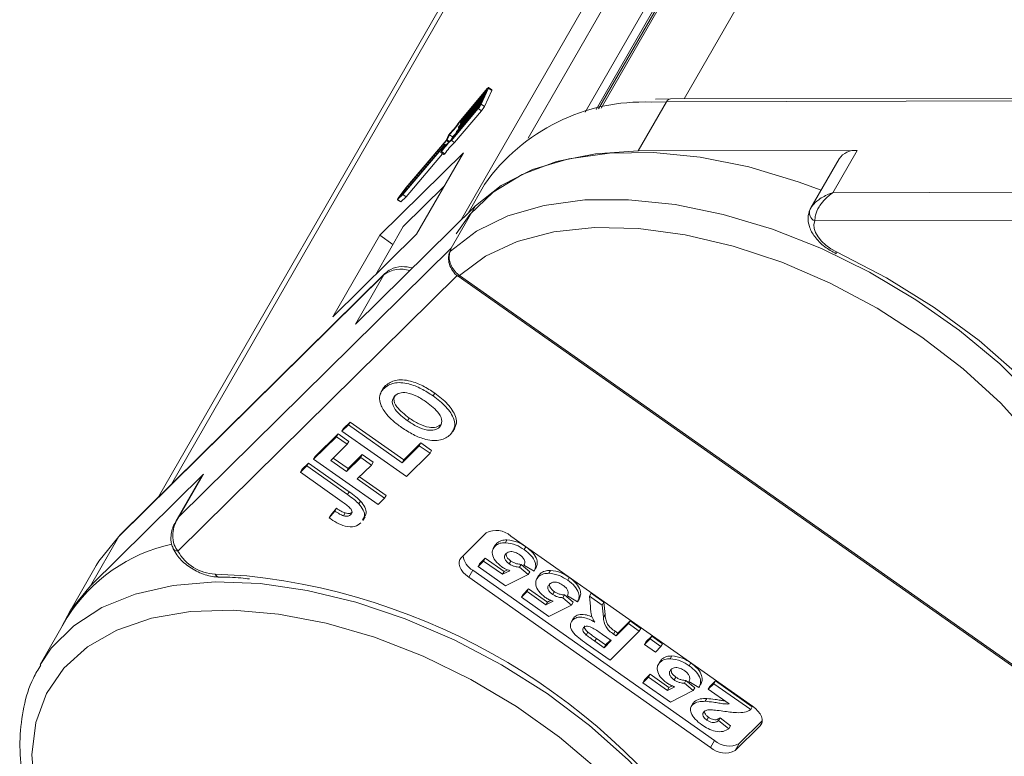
# Model space of a CAD drawing. Header units: millimetres. Extents: x 2623 to 3546, y -313 to 339.
# Tile 24 of 49: x 3121 to 3160, y 235 to 264. Entities that reach past the tile are written whole.
import ezdxf

# ---------------------------------------------------------------- set-up
doc = ezdxf.new("R2010")
doc.units = ezdxf.units.MM

msp = doc.modelspace()

# ---------------------------------------------------------------- linework, layer by layer
at = {"color": 7, "linetype": 'Continuous', "lineweight": 15}
for p, q in [((3147.536, 261.137), (3163.552, 289.014)), ((3160.139, 288.519), (3144.187, 260.754)), ((3159.986, 288.405), (3144.088, 260.732)), ((3157.785, 284.733), (3143.982, 260.708)), ((3138.557, 256.261), (3154.525, 284.054)), ((3155.324, 284.04), (3141.258, 259.557)), ((3143.551, 260.596), (3156.647, 283.391)), ((3126.901, 245.625), (3141.836, 271.62)), ((3140.957, 270.481), (3126.382, 245.112)), ((3139.584, 261.493), (3138.518, 260.231)), ((3139.609, 261.547), (3138.525, 260.264)), ((3139.363, 260.924), (3139.654, 261.564)), ((3139.551, 261.392), (3139.6, 261.499)), ((3139.584, 261.493), (3139.594, 261.487)), ((3139.654, 261.564), (3139.784, 261.472)), ((3139.79, 261.501), (3139.66, 261.592)), ((3139.442, 261.152), (3138.451, 259.98)), ((3138.476, 260.033), (3139.466, 261.206)), ((3139.527, 261.339), (3138.536, 260.166)), ((3138.561, 260.22), (3139.551, 261.392)), ((3139.381, 261.019), (3139.442, 261.152)), ((3139.466, 261.206), (3139.527, 261.339)), ((3139.493, 260.832), (3139.784, 261.472)), ((3146.977, 261.135), (3146.375, 261.116)), ((3167.671, 261.181), (3146.977, 261.135)), ((3138.161, 259.464), (3139.245, 260.746)), ((3138.202, 259.537), (3139.269, 260.8)), ((3139.357, 260.966), (3138.366, 259.793)), ((3138.391, 259.846), (3139.381, 261.019)), ((3139.245, 260.746), (3139.374, 260.655)), ((3139.308, 260.859), (3139.357, 260.966)), ((3139.363, 260.924), (3139.493, 260.832)), ((3145.675, 259.036), (3146.814, 261.018)), ((3146.206, 261.004), (3146.814, 261.018)), ((3146.814, 261.018), (3167.508, 261.064)), ((3138.291, 259.372), (3139.374, 260.655)), ((3138.443, 259.972), (3138.477, 259.948)), ((3138.444, 259.977), (3138.456, 260.004)), ((3138.451, 259.98), (3138.484, 259.957)), ((3138.518, 260.231), (3138.551, 260.207)), ((3138.528, 260.159), (3138.562, 260.135)), ((3138.529, 260.164), (3138.541, 260.19)), ((3138.536, 260.166), (3138.569, 260.144)), ((3138.046, 259.669), (3137.952, 259.462)), ((3138.082, 259.693), (3137.988, 259.487)), ((3138.082, 259.693), (3138.212, 259.602)), ((3138.212, 259.602), (3138.17, 259.511)), ((3138.358, 259.785), (3138.392, 259.762)), ((3138.359, 259.79), (3138.371, 259.817)), ((3138.366, 259.793), (3138.399, 259.77)), ((3136.214, 257.282), (3137.817, 259.179)), ((3136.25, 257.349), (3137.896, 259.298)), ((3137.969, 259.458), (3136.322, 257.509)), ((3137.952, 259.462), (3136.336, 257.549)), ((3137.825, 259.182), (3137.737, 258.989)), ((3137.903, 259.3), (3137.81, 259.094)), ((3137.817, 259.179), (3137.822, 259.176)), ((3137.903, 259.3), (3137.947, 259.269)), ((3137.95, 259.273), (3137.904, 259.305)), ((3137.969, 259.458), (3138.056, 259.396)), ((3137.988, 259.487), (3138.08, 259.422)), ((3138.161, 259.464), (3138.291, 259.372)), ((3138.647, 258.966), (3135.279, 255.641)), ((3136.344, 257.191), (3137.81, 258.927)), ((3136.76, 255.681), (3138.647, 258.966)), ((3137.735, 258.98), (3137.864, 258.889)), ((3137.765, 259.012), (3137.895, 258.92)), ((3145.675, 259.036), (3154.493, 259.055)), ((3153.761, 258.722), (3152.626, 256.746)), ((3153.517, 257.356), (3154.493, 259.055)), ((3136.336, 257.549), (3136.024, 257.13)), ((3137.87, 257.614), (3136.228, 255.993)), ((3139.497, 257.688), (3138.835, 256.535)), ((3136.001, 257.081), (3136.214, 257.282)), ((3136.322, 257.509), (3136.093, 257.2)), ((3136.093, 257.2), (3136.25, 257.349)), ((3136.131, 256.989), (3136.344, 257.191)), ((3136.214, 257.282), (3136.344, 257.191)), ((3136.322, 257.509), (3136.362, 257.481)), ((3174.745, 257.403), (3153.517, 257.356)), ((3139.131, 256.828), (3134.309, 252.067)), ((3135.994, 257.076), (3136.124, 256.985)), ((3136.001, 257.081), (3136.131, 256.989)), ((3138.155, 255.129), (3139.131, 256.828)), ((3136.228, 255.993), (3135.118, 254.06)), ((3152.789, 256.223), (3174.674, 256.271)), ((3133.392, 252.356), (3136.76, 255.681)), ((3135.279, 255.641), (3133.392, 252.356)), ((3135.811, 255.267), (3135.279, 255.641)), ((3138.155, 255.129), (3127.209, 244.322)), ((3124.777, 243.514), (3135.448, 254.049)), ((3135.491, 254.106), (3124.821, 243.571)), ((3127.156, 242.927), (3138.399, 254.028)), ((3135.448, 254.049), (3134.309, 252.067)), ((3138.437, 253.992), (3163.08, 236.636)), ((3138.485, 254.023), (3138.481, 254.025)), ((3163.127, 236.667), (3138.485, 254.023)), ((3135.409, 249.457), (3135.328, 249.316)), ((3135.452, 249.479), (3135.517, 249.593)), ((3137.427, 249.173), (3137.492, 249.286)), ((3133.825, 247.866), (3134.084, 248.122)), ((3134.019, 248.008), (3134.084, 248.122)), ((3134.084, 248.122), (3136.246, 246.599)), ((3136.403, 248.17), (3136.468, 248.283)), ((3137.684, 247.913), (3137.749, 248.026)), ((3132.685, 246.74), (3133.601, 247.644)), ((3133.535, 247.531), (3133.601, 247.644)), ((3133.601, 247.644), (3134.033, 247.34)), ((3133.76, 247.753), (3134.019, 248.008)), ((3133.76, 247.753), (3133.825, 247.866)), ((3136.354, 245.925), (3133.76, 247.753)), ((3134.019, 248.008), (3136.181, 246.486)), ((3138.218, 247.735), (3138.3, 247.876)), ((3132.62, 246.627), (3133.535, 247.531)), ((3133.968, 247.226), (3133.312, 246.578)), ((3133.535, 247.531), (3133.968, 247.226)), ((3133.968, 247.226), (3134.033, 247.34)), ((3136.246, 246.599), (3136.937, 247.281)), ((3136.872, 247.168), (3136.937, 247.281)), ((3136.937, 247.281), (3137.369, 246.977)), ((3136.181, 246.486), (3136.872, 247.168)), ((3137.304, 246.863), (3136.354, 245.925)), ((3136.872, 247.168), (3137.304, 246.863)), ((3137.304, 246.863), (3137.369, 246.977)), ((3132.15, 246.212), (3132.409, 246.468)), ((3132.344, 246.354), (3132.409, 246.468)), ((3132.409, 246.468), (3134.044, 245.316)), ((3132.62, 246.627), (3132.685, 246.74)), ((3135.214, 244.8), (3132.62, 246.627)), ((3133.312, 246.578), (3133.943, 246.133)), ((3133.406, 246.671), (3134.009, 246.247)), ((3133.943, 246.133), (3134.513, 246.696)), ((3134.009, 246.247), (3134.579, 246.809)), ((3134.513, 246.696), (3134.579, 246.809)), ((3134.513, 246.696), (3134.946, 246.391)), ((3134.579, 246.809), (3135.011, 246.505)), ((3134.946, 246.391), (3135.011, 246.505)), ((3136.181, 246.486), (3136.246, 246.599)), ((3132.085, 246.099), (3132.344, 246.354)), ((3132.085, 246.099), (3132.15, 246.212)), ((3133.764, 244.916), (3132.085, 246.099)), ((3132.344, 246.354), (3133.979, 245.202)), ((3133.943, 246.133), (3134.009, 246.247)), ((3134.946, 246.391), (3134.376, 245.829)), ((3123.639, 241.532), (3128.185, 246.021)), ((3128.095, 245.905), (3127.077, 244.132)), ((3127.209, 244.322), (3128.185, 246.021)), ((3128.185, 246.021), (3128.095, 245.905)), ((3134.376, 245.829), (3135.474, 245.056)), ((3134.47, 245.922), (3135.539, 245.169)), ((3133.979, 245.202), (3134.044, 245.316)), ((3134.443, 244.826), (3134.508, 244.939)), ((3135.474, 245.056), (3135.214, 244.8)), ((3135.474, 245.056), (3135.539, 245.169)), ((3133.243, 244.26), (3133.469, 244.539)), ((3133.308, 244.373), (3133.534, 244.653)), ((3133.469, 244.539), (3133.534, 244.653)), ((3133.827, 244.347), (3133.892, 244.46)), ((3134.108, 244.383), (3134.173, 244.496)), ((3133.243, 244.26), (3133.308, 244.373)), ((3134.606, 244.161), (3134.687, 244.303)), ((3123.639, 241.532), (3124.777, 243.514)), ((3138.553, 242.659), (3139.563, 243.657)), ((3140.335, 243.263), (3140.4, 243.377)), ((3140.549, 243.532), (3150.278, 236.68)), ((3139.926, 243.168), (3139.845, 243.026)), ((3139.922, 243.128), (3139.987, 243.241)), ((3139.926, 243.149), (3139.987, 243.241)), ((3141.096, 242.984), (3141.161, 243.097)), ((3139.234, 242.301), (3139.461, 242.525)), ((3139.299, 242.414), (3139.526, 242.638)), ((3139.461, 242.525), (3139.526, 242.638)), ((3139.461, 242.525), (3140.217, 241.993)), ((3139.526, 242.638), (3140.282, 242.106)), ((3140.492, 242.412), (3140.557, 242.525)), ((3123.876, 242.349), (3122.737, 240.367)), ((3139.027, 242.153), (3138.865, 241.87)), ((3148.756, 235.301), (3139.027, 242.153)), ((3139.234, 242.301), (3139.299, 242.414)), ((3140.34, 241.522), (3139.234, 242.301)), ((3140.217, 241.993), (3140.516, 242.138)), ((3140.217, 241.993), (3140.282, 242.106)), ((3140.282, 242.106), (3140.422, 242.174)), ((3140.901, 242.277), (3140.966, 242.391)), ((3140.901, 242.277), (3141.254, 241.982)), ((3140.966, 242.391), (3141.319, 242.095)), ((3141.487, 242.113), (3141.083, 242.354)), ((3141.254, 241.982), (3141.319, 242.095)), ((3141.487, 242.113), (3141.552, 242.226)), ((3142.081, 242.033), (3142.146, 242.147)), ((3129.932, 241.931), (3128.656, 241.995)), ((3148.594, 235.018), (3138.865, 241.87)), ((3141.254, 241.982), (3140.34, 241.522)), ((3141.673, 241.938), (3141.591, 241.796)), ((3141.668, 241.898), (3141.733, 242.011)), ((3141.672, 241.919), (3141.733, 242.011)), ((3142.842, 241.754), (3142.907, 241.867)), ((3140.98, 241.071), (3141.207, 241.295)), ((3141.045, 241.184), (3141.272, 241.408)), ((3141.207, 241.295), (3141.272, 241.408)), ((3141.207, 241.295), (3141.963, 240.763)), ((3141.272, 241.408), (3142.028, 240.876)), ((3142.239, 241.182), (3142.304, 241.295)), ((3140.98, 241.071), (3141.045, 241.184)), ((3142.086, 240.292), (3140.98, 241.071)), ((3141.963, 240.763), (3142.262, 240.908)), ((3142.028, 240.876), (3142.168, 240.944)), ((3142.647, 241.048), (3142.712, 241.161)), ((3142.647, 241.048), (3143, 240.752)), ((3142.712, 241.161), (3143.065, 240.865)), ((3143.233, 240.883), (3142.829, 241.124)), ((3143.233, 240.883), (3143.298, 240.996)), ((3143.716, 241.113), (3143.781, 241.227)), ((3143.757, 240.689), (3143.716, 241.113)), ((3143.716, 241.113), (3144.226, 240.754)), ((3143.781, 241.227), (3144.291, 240.867)), ((3141.963, 240.763), (3142.028, 240.876)), ((3143, 240.752), (3142.086, 240.292)), ((3143, 240.752), (3143.065, 240.865)), ((3144.226, 240.754), (3144.291, 240.867)), ((3144.226, 240.754), (3144.281, 240.262)), ((3144.291, 240.867), (3144.346, 240.376)), ((3122.707, 240.254), (3121.617, 238.357)), ((3143.06, 240.211), (3142.978, 240.069)), ((3143.038, 240.149), (3143.103, 240.262)), ((3143.07, 240.187), (3143.103, 240.262)), ((3144.281, 240.262), (3144.346, 240.376)), ((3144.854, 239.627), (3145.352, 240.12)), ((3145.287, 240.006), (3145.352, 240.12)), ((3145.352, 240.12), (3145.789, 239.812)), ((3145.724, 239.699), (3144.545, 238.535)), ((3144.691, 239.583), (3144.756, 239.696)), ((3144.756, 239.696), (3144.854, 239.627)), ((3144.788, 239.514), (3145.287, 240.006)), ((3145.287, 240.006), (3145.724, 239.699)), ((3145.724, 239.699), (3145.789, 239.812)), ((3143.591, 239.546), (3143.656, 239.659)), ((3143.934, 239.298), (3143.999, 239.411)), ((3143.999, 239.411), (3144.37, 239.15)), ((3144.592, 239.32), (3144.241, 239.568)), ((3144.305, 239.037), (3144.592, 239.32)), ((3144.37, 239.15), (3144.563, 239.34)), ((3144.691, 239.583), (3144.788, 239.514)), ((3144.788, 239.514), (3144.854, 239.627)), ((3145.934, 239.168), (3146.16, 239.391)), ((3145.999, 239.281), (3146.225, 239.505)), ((3146.16, 239.391), (3146.225, 239.505)), ((3146.16, 239.391), (3146.597, 239.084)), ((3146.225, 239.505), (3146.662, 239.197)), ((3144.545, 238.535), (3143.592, 239.206)), ((3143.934, 239.298), (3144.305, 239.037)), ((3144.305, 239.037), (3144.37, 239.15)), ((3145.934, 239.168), (3145.999, 239.281)), ((3146.37, 238.86), (3145.934, 239.168)), ((3146.597, 239.084), (3146.37, 238.86)), ((3146.597, 239.084), (3146.662, 239.197)), ((3146.557, 238.454), (3146.623, 238.568)), ((3146.562, 238.475), (3146.623, 238.568)), ((3146.971, 238.59), (3147.036, 238.703)), ((3146.562, 238.494), (3146.481, 238.353)), ((3147.732, 238.31), (3147.797, 238.424)), ((3145.87, 237.628), (3146.096, 237.851)), ((3145.87, 237.628), (3145.935, 237.741)), ((3145.935, 237.741), (3146.162, 237.965)), ((3146.096, 237.851), (3146.162, 237.965)), ((3146.096, 237.851), (3146.852, 237.319)), ((3146.162, 237.965), (3146.917, 237.432)), ((3147.128, 237.738), (3147.193, 237.852)), ((3147.537, 237.604), (3147.602, 237.717)), ((3147.602, 237.717), (3147.955, 237.421)), ((3146.976, 236.849), (3145.87, 237.628)), ((3146.852, 237.319), (3147.152, 237.464)), ((3146.852, 237.319), (3146.917, 237.432)), ((3146.917, 237.432), (3147.058, 237.5)), ((3147.537, 237.604), (3147.89, 237.308)), ((3148.122, 237.439), (3147.718, 237.681)), ((3147.89, 237.308), (3147.955, 237.421)), ((3148.122, 237.439), (3148.187, 237.553)), ((3148.495, 237.364), (3148.721, 237.588)), ((3148.495, 237.364), (3148.56, 237.477)), ((3149.338, 236.77), (3148.495, 237.364)), ((3148.56, 237.477), (3148.787, 237.701)), ((3148.721, 237.588), (3148.787, 237.701)), ((3148.721, 237.588), (3150.206, 236.542)), ((3148.787, 237.701), (3150.271, 236.656)), ((3147.89, 237.308), (3146.976, 236.849)), ((3148.379, 236.877), (3148.444, 236.991)), ((3147.891, 236.811), (3147.81, 236.669)), ((3147.863, 236.74), (3147.928, 236.854)), ((3150.206, 236.542), (3150.271, 236.656)), ((3148.445, 236.121), (3148.51, 236.234)), ((3148.91, 236.1), (3148.975, 236.213)), ((3148.975, 236.213), (3149.389, 235.884)), ((3148.91, 236.1), (3149.324, 235.771)), ((3149.324, 235.771), (3149.389, 235.884)), ((3150.589, 235.891), (3149.579, 234.893)), ((3150.672, 236.095), (3149.742, 235.177)), ((3150.662, 236.018), (3150.589, 235.891)), ((3148.756, 235.301), (3148.594, 235.018)), ((3149.742, 235.177), (3149.579, 234.893))]:
    msp.add_line(p, q, dxfattribs=at)
at = {"color": 7, "linetype": 'Continuous', "lineweight": 15, "flags": 128}
for points in [[(3139.6, 261.499), (3139.601, 261.504), (3139.602, 261.507), (3139.602, 261.508), (3139.6, 261.508), (3139.597, 261.507), (3139.594, 261.504), (3139.589, 261.499), (3139.584, 261.493)], [(3139.654, 261.564), (3139.66, 261.577), (3139.662, 261.587), (3139.661, 261.592), (3139.656, 261.592), (3139.648, 261.587), (3139.637, 261.578), (3139.624, 261.564), (3139.609, 261.547)], [(3139.784, 261.472), (3139.789, 261.486), (3139.792, 261.496), (3139.79, 261.5), (3139.79, 261.501)], [(3138.451, 259.98), (3138.449, 259.977), (3138.447, 259.975), (3138.445, 259.973), (3138.443, 259.972), (3138.443, 259.972), (3138.442, 259.973), (3138.443, 259.975), (3138.444, 259.977)], [(3138.536, 260.166), (3138.534, 260.164), (3138.531, 260.161), (3138.53, 260.16), (3138.528, 260.159), (3138.528, 260.159), (3138.527, 260.16), (3138.528, 260.161), (3138.529, 260.164)], [(3138.366, 259.793), (3138.364, 259.79), (3138.362, 259.788), (3138.36, 259.786), (3138.359, 259.785), (3138.358, 259.785), (3138.358, 259.786), (3138.358, 259.788), (3138.359, 259.79)], [(3137.817, 259.179), (3137.819, 259.182), (3137.822, 259.185), (3137.824, 259.186), (3137.825, 259.187), (3137.826, 259.187), (3137.826, 259.186), (3137.825, 259.185), (3137.825, 259.182)], [(3137.896, 259.298), (3137.898, 259.3), (3137.901, 259.303), (3137.902, 259.304), (3137.904, 259.305), (3137.905, 259.305), (3137.905, 259.304), (3137.904, 259.303), (3137.903, 259.3)], [(3137.737, 258.989), (3137.735, 258.984), (3137.734, 258.98), (3137.736, 258.98), (3137.739, 258.982), (3137.744, 258.986), (3137.75, 258.993), (3137.757, 259.002), (3137.765, 259.012)], [(3138.358, 255.706), (3138.901, 256.483), (3139.842, 257.375), (3141.013, 258.088), (3142.394, 258.609), (3143.957, 258.926), (3145.675, 259.036)], [(3153.037, 257.462), (3152.116, 257.8), (3150.126, 258.394), (3148.172, 258.788), (3146.292, 258.976), (3144.52, 258.953), (3142.889, 258.721), (3141.43, 258.284), (3140.169, 257.649), (3139.131, 256.828)], [(3136.024, 257.13), (3136.015, 257.118), (3136.007, 257.105), (3136.001, 257.094), (3135.996, 257.085), (3135.994, 257.079), (3135.994, 257.076), (3135.996, 257.077), (3136.001, 257.081)], [(3136.124, 256.985), (3136.126, 256.985), (3136.131, 256.989)], [(3165.172, 238.397), (3165.35, 238.878), (3165.603, 240.15), (3165.589, 241.524), (3165.307, 242.978), (3164.763, 244.482), (3163.966, 246.011), (3162.932, 247.536), (3161.679, 249.029), (3160.23, 250.463), (3158.613, 251.811), (3156.855, 253.049), (3154.991, 254.153), (3153.053, 255.104), (3151.079, 255.885), (3149.103, 256.48), (3147.161, 256.879), (3145.291, 257.074), (3143.526, 257.063), (3141.898, 256.845), (3140.437, 256.424), (3139.171, 255.808), (3138.121, 255.008)], [(3138.485, 254.023), (3139.538, 254.801), (3140.813, 255.389), (3142.284, 255.776), (3143.922, 255.952), (3145.695, 255.915), (3147.567, 255.666), (3149.502, 255.209), (3151.459, 254.554), (3153.402, 253.714), (3155.29, 252.704), (3157.087, 251.546), (3158.757, 250.263), (3160.266, 248.879), (3161.585, 247.423), (3162.687, 245.923), (3163.551, 244.409), (3164.159, 242.912), (3164.499, 241.46), (3164.564, 240.084), (3164.354, 238.81), (3163.872, 237.663), (3163.127, 236.667)], [(3153.653, 254.98), (3153.435, 255.099), (3153.235, 255.242), (3153.061, 255.402), (3152.921, 255.574), (3152.82, 255.749), (3152.763, 255.92), (3152.753, 256.081), (3152.789, 256.223)], [(3153.645, 254.901), (3153.644, 254.902), (3153.64, 254.915), (3153.643, 254.942), (3153.653, 254.98)], [(3165.972, 242.388), (3165.552, 243.653), (3164.788, 245.253), (3163.77, 246.857), (3162.517, 248.435), (3161.052, 249.96), (3159.401, 251.402), (3157.595, 252.735), (3155.667, 253.935), (3153.653, 254.98)], [(3135.491, 254.106), (3135.486, 254.1), (3135.448, 254.049)], [(3138.434, 253.994), (3138.435, 253.993), (3138.445, 253.995), (3138.461, 254.006), (3138.481, 254.025)], [(3138.437, 253.992), (3138.438, 253.991), (3138.448, 253.993), (3138.464, 254.004), (3138.485, 254.023)], [(3123.876, 242.349), (3123.981, 242.524), (3124.777, 243.514)], [(3124.821, 243.571), (3124.815, 243.565), (3124.777, 243.514)], [(3138.865, 241.87), (3138.744, 241.965), (3138.642, 242.07), (3138.561, 242.18), (3138.505, 242.29), (3138.475, 242.397), (3138.473, 242.497), (3138.5, 242.585), (3138.553, 242.659)], [(3149.922, 227.013), (3149.476, 228.501), (3148.773, 230.025), (3147.827, 231.554), (3146.654, 233.063), (3145.276, 234.522), (3143.719, 235.905), (3142.011, 237.187), (3140.183, 238.345), (3138.269, 239.356), (3136.304, 240.202), (3134.324, 240.869), (3132.365, 241.343), (3130.464, 241.616), (3128.655, 241.683), (3126.972, 241.543), (3125.445, 241.198), (3124.102, 240.654), (3122.968, 239.922), (3122.064, 239.015), (3121.611, 238.345)], [(3122.48, 239.858), (3122.842, 240.542), (3123.639, 241.532)], [(3121.395, 233.332), (3121.28, 234.724), (3121.442, 236.019), (3121.876, 237.19), (3122.574, 238.214), (3123.523, 239.072), (3124.703, 239.746), (3126.091, 240.222), (3127.659, 240.492), (3129.377, 240.549), (3131.21, 240.393), (3133.122, 240.027), (3135.074, 239.458), (3137.028, 238.697), (3138.945, 237.76), (3140.787, 236.665), (3142.517, 235.433), (3144.101, 234.091), (3145.507, 232.663), (3146.708, 231.178), (3147.679, 229.667), (3148.401, 228.159), (3148.86, 226.683)], [(3150.278, 236.68), (3150.398, 236.585), (3150.5, 236.48), (3150.581, 236.371), (3150.638, 236.26), (3150.667, 236.153), (3150.669, 236.053), (3150.643, 235.965), (3150.589, 235.891)]]:
    msp.add_lwpolyline(points, dxfattribs=at)
at = {"color": 7, "linetype": 'Continuous', "lineweight": 15}
for centre, radius, start, end in [((3146.997, 260.935), 0.201, 95.8172, 155.7418), ((3138.533, 261.35), 0.933, 319.6849, 332.7893), ((3139.032, 261.001), 0.311, 319.6849, 332.7893), ((3138.663, 261.259), 0.933, 319.6849, 332.7893), ((3145.898, 253.183), 7.827, 87.7459, 144.8576), ((3134.948, 262.679), 4.328, 316.3929, 325.5592), ((3135.562, 262.249), 3.566, 315.2725, 326.1784), ((3138.594, 259.932), 0.156, 139.6849, 152.7893), ((3138.679, 260.119), 0.156, 139.6849, 152.7893), ((3139.983, 257.564), 2.658, 132.0564, 144.8432), ((3138.303, 259.539), 0.289, 135.9699, 153.181), ((3136.334, 261.463), 2.644, 315.2559, 320.3671), ((3138.509, 259.746), 0.156, 139.6849, 152.7893), ((3139.782, 257.644), 2.436, 131.6944, 145.8657), ((3139.911, 257.553), 2.436, 131.6944, 145.8657), ((3137.85, 259.558), 0.156, 319.6849, 332.7893), ((3137.824, 258.958), 0.0801, 300.4451, 332.1234), ((3154.403, 258.282), 0.778, 83.3631, 145.575), ((3152.924, 256.551), 0.355, 156.3248, 247.6176), ((3138.294, 254.866), 0.223, 140.471, 160.4737), ((3136.132, 253.134), 1.143, 71.7915, 126.7815), ((3139.969, 242.906), 0.853, 47.2056, 118.418), ((3128.328, 236.713), 6.643, 102.2645, 147.7891), ((3127.154, 243.155), 0.228, 209.2989, 270.5787), ((3128.742, 243.806), 1.813, 208.991, 267.288), ((3139.422, 242.844), 0.796, 187.6051, 240.268), ((3128.836, 242.073), 0.196, 203.4724, 263.6161), ((3127.196, 216.188), 25.888, 31.3005, 83.935), ((3149.173, 235.644), 0.853, 227.2056, 298.418), ((3149.336, 235.927), 0.853, 227.2056, 298.418)]:
    msp.add_arc(centre, radius, start, end, dxfattribs=at)
for points, knots in [([(3153.517, 257.356), (3153.515, 257.355), (3153.506, 257.353), (3153.476, 257.343), (3153.44, 257.331), (3153.241, 257.258), (3152.96, 257.109), (3152.699, 256.872), (3152.627, 256.743), (3152.599, 256.694)], [0, 0, 0, 0, 0.005088, 0.020369, 0.070807, 0.089086, 0.500311, 0.809226, 1, 1, 1, 1]), ([(3153.517, 257.356), (3153.515, 257.355), (3153.513, 257.353), (3153.507, 257.35), (3153.498, 257.344), (3153.483, 257.334), (3153.46, 257.319), (3153.434, 257.3), (3153.39, 257.267), (3153.314, 257.207), (3153.163, 257.068), (3153.041, 256.917), (3152.902, 256.696), (3152.8, 256.469), (3152.792, 256.297), (3152.789, 256.223)], [0, 0, 0, 0, 0.004076, 0.005312, 0.013833, 0.023499, 0.039938, 0.067959, 0.085914, 0.147188, 0.256834, 0.484715, 0.526697, 0.795371, 1, 1, 1, 1]), ([(3152.587, 256.671), (3152.555, 256.569), (3152.485, 256.349), (3152.554, 255.969), (3152.772, 255.563), (3153.152, 255.173), (3153.487, 254.989), (3153.645, 254.901)], [0, 0, 0, 0, 0.156263, 0.336112, 0.544642, 0.784435, 1, 1, 1, 1]), ([(3138.084, 254.941), (3138.081, 254.932), (3138.059, 254.874), (3138.037, 254.72), (3138.07, 254.473), (3138.201, 254.213), (3138.34, 254.046), (3138.433, 253.996), (3138.435, 253.995)], [0, 0, 0, 0, 0.03193, 0.2282, 0.462922, 0.72214, 0.99229, 1, 1, 1, 1]), ([(3138.481, 254.025), (3138.473, 254.031), (3138.394, 254.089), (3138.258, 254.226), (3138.126, 254.46), (3138.068, 254.7), (3138.078, 254.892), (3138.109, 254.976), (3138.121, 255.008)], [0, 0, 0, 0, 0.023484, 0.237307, 0.451092, 0.663769, 0.870555, 1, 1, 1, 1]), ([(3138.121, 255.008), (3138.124, 255.017), (3138.14, 255.063), (3138.148, 255.099), (3138.155, 255.129), (3138.155, 255.129)], [0, 0, 0, 0, 0.17537, 0.987913, 1, 1, 1, 1]), ([(3136.602, 254.331), (3136.455, 254.357), (3136.14, 254.412), (3135.755, 254.316), (3135.565, 254.164), (3135.491, 254.106)], [0, 0, 0, 0, 0.349055, 0.747506, 1, 1, 1, 1]), ([(3135.452, 249.479), (3135.571, 249.566), (3135.808, 249.738), (3136.398, 249.699), (3136.961, 249.479), (3137.272, 249.275), (3137.427, 249.173)], [0, 0, 0, 0, 0.279831, 0.558669, 0.779006, 1, 1, 1, 1]), ([(3135.517, 249.593), (3135.636, 249.679), (3135.873, 249.851), (3136.463, 249.813), (3137.026, 249.592), (3137.337, 249.388), (3137.492, 249.286)], [0, 0, 0, 0, 0.279831, 0.558669, 0.779006, 1, 1, 1, 1]), ([(3135.27, 249.127), (3135.288, 249.202), (3135.32, 249.336), (3135.412, 249.435), (3135.452, 249.479)], [0, 0, 0, 0, 0.559564, 1, 1, 1, 1]), ([(3135.403, 249.442), (3135.405, 249.446), (3135.424, 249.506), (3135.472, 249.551), (3135.517, 249.593)], [0, 0, 0, 0, 0.068967, 1, 1, 1, 1]), ([(3137.156, 248.926), (3137.031, 249.009), (3136.782, 249.175), (3136.385, 249.316), (3136.062, 249.309), (3135.946, 249.222), (3135.888, 249.178)], [0, 0, 0, 0, 0.281087, 0.560013, 0.779691, 1, 1, 1, 1]), ([(3137.492, 249.286), (3137.678, 249.144), (3138.048, 248.861), (3138.349, 248.382), (3138.391, 248.039), (3138.3, 247.912), (3138.272, 247.873)], [0, 0, 0, 0, 0.319421, 0.637005, 0.887424, 1, 1, 1, 1]), ([(3135.562, 248.426), (3135.463, 248.563), (3135.288, 248.807), (3135.275, 249.029), (3135.27, 249.127)], [0, 0, 0, 0, 0.559956, 1, 1, 1, 1]), ([(3135.888, 249.178), (3135.838, 249.105), (3135.738, 248.958), (3135.904, 248.552), (3136.214, 248.315), (3136.403, 248.17)], [0, 0, 0, 0, 0.280278, 0.559877, 1, 1, 1, 1]), ([(3135.915, 249.202), (3135.886, 249.155), (3135.811, 249.033), (3135.974, 248.663), (3136.281, 248.428), (3136.468, 248.283)], [0, 0, 0, 0, 0.196484, 0.508635, 1, 1, 1, 1]), ([(3137.684, 247.913), (3137.732, 247.988), (3137.828, 248.136), (3137.653, 248.544), (3137.344, 248.781), (3137.156, 248.926)], [0, 0, 0, 0, 0.2799912, 0.5597684, 1, 1, 1, 1]), ([(3137.427, 249.173), (3137.612, 249.031), (3137.982, 248.748), (3138.29, 248.266), (3138.318, 247.863), (3138.184, 247.694), (3138.117, 247.609)], [0, 0, 0, 0, 0.280551, 0.559488, 0.779434, 1, 1, 1, 1]), ([(3136.161, 247.902), (3136.036, 247.993), (3135.814, 248.156), (3135.639, 248.344), (3135.562, 248.426)], [0, 0, 0, 0, 0.560171, 1, 1, 1, 1]), ([(3136.403, 248.17), (3136.529, 248.087), (3136.78, 247.92), (3137.177, 247.784), (3137.505, 247.785), (3137.624, 247.87), (3137.684, 247.913)], [0, 0, 0, 0, 0.281021, 0.560116, 0.779939, 1, 1, 1, 1]), ([(3136.468, 248.283), (3136.594, 248.2), (3136.845, 248.034), (3137.242, 247.897), (3137.57, 247.898), (3137.689, 247.984), (3137.749, 248.026)], [0, 0, 0, 0, 0.281021, 0.560116, 0.779939, 1, 1, 1, 1]), ([(3138.117, 247.609), (3138, 247.523), (3137.766, 247.351), (3137.184, 247.383), (3136.624, 247.598), (3136.315, 247.801), (3136.161, 247.902)], [0, 0, 0, 0, 0.279942, 0.558704, 0.779045, 1, 1, 1, 1]), ([(3134.044, 245.316), (3134.137, 245.25), (3134.303, 245.132), (3134.446, 244.998), (3134.508, 244.939)], [0, 0, 0, 0, 0.5602943, 1, 1, 1, 1]), ([(3134.108, 244.383), (3134.135, 244.417), (3134.176, 244.467), (3134.156, 244.569), (3134.037, 244.725), (3133.885, 244.831), (3133.764, 244.916)], [0, 0, 0, 0, 0.249396, 0.374426, 0.499454, 1, 1, 1, 1]), ([(3133.979, 245.202), (3134.072, 245.136), (3134.238, 245.018), (3134.381, 244.885), (3134.443, 244.826)], [0, 0, 0, 0, 0.560294, 1, 1, 1, 1]), ([(3134.508, 244.939), (3134.572, 244.858), (3134.701, 244.695), (3134.761, 244.455), (3134.687, 244.351), (3134.653, 244.303)], [0, 0, 0, 0, 0.349464, 0.699067, 1, 1, 1, 1]), ([(3133.469, 244.539), (3133.533, 244.497), (3133.647, 244.421), (3133.772, 244.369), (3133.827, 244.347)], [0, 0, 0, 0, 0.561018, 1, 1, 1, 1]), ([(3133.534, 244.653), (3133.598, 244.61), (3133.712, 244.534), (3133.837, 244.483), (3133.892, 244.46)], [0, 0, 0, 0, 0.561018, 1, 1, 1, 1]), ([(3133.892, 244.46), (3133.925, 244.452), (3133.991, 244.436), (3134.098, 244.441), (3134.145, 244.475), (3134.173, 244.496)], [0, 0, 0, 0, 0.280672, 0.560844, 1, 1, 1, 1]), ([(3134.443, 244.826), (3134.507, 244.745), (3134.636, 244.582), (3134.696, 244.341), (3134.622, 244.238), (3134.588, 244.19)], [0, 0, 0, 0, 0.349464, 0.699067, 1, 1, 1, 1]), ([(3127.095, 244.147), (3127.072, 244.112), (3126.952, 243.934), (3126.872, 243.609), (3126.865, 243.257), (3126.942, 243.101), (3126.968, 243.048)], [0, 0, 0, 0, 0.10585, 0.551015, 0.848228, 1, 1, 1, 1]), ([(3127.209, 244.322), (3127.208, 244.32), (3127.206, 244.318), (3127.202, 244.312), (3127.197, 244.304), (3127.186, 244.29), (3127.171, 244.267), (3127.154, 244.24), (3127.126, 244.193), (3127.079, 244.108), (3126.999, 243.92), (3126.958, 243.729), (3126.945, 243.459), (3126.98, 243.195), (3127.103, 243.008), (3127.156, 242.927)], [0, 0, 0, 0, 0.0040759, 0.005312, 0.0138325, 0.0234994, 0.0399385, 0.0679586, 0.0859142, 0.1471881, 0.2568342, 0.4847154, 0.5266974, 0.7953711, 1, 1, 1, 1]), ([(3127.209, 244.322), (3127.208, 244.321), (3127.203, 244.314), (3127.185, 244.292), (3127.164, 244.265), (3127.127, 244.214), (3127.112, 244.175), (3127.1, 244.142)], [0, 0, 0, 0, 0.0287478, 0.1150992, 0.4001087, 0.5033975, 1, 1, 1, 1]), ([(3134.524, 244.062), (3134.449, 244.004), (3134.299, 243.888), (3133.914, 243.905), (3133.546, 244.06), (3133.344, 244.193), (3133.243, 244.26)], [0, 0, 0, 0, 0.280246, 0.558416, 0.778827, 1, 1, 1, 1]), ([(3133.827, 244.347), (3133.86, 244.339), (3133.926, 244.323), (3134.033, 244.328), (3134.08, 244.362), (3134.108, 244.383)], [0, 0, 0, 0, 0.2806722, 0.5608436, 1, 1, 1, 1]), ([(3139.922, 243.128), (3139.981, 243.172), (3140.087, 243.252), (3140.259, 243.26), (3140.335, 243.263)], [0, 0, 0, 0, 0.5595341, 1, 1, 1, 1]), ([(3139.987, 243.241), (3140.046, 243.285), (3140.152, 243.365), (3140.324, 243.373), (3140.4, 243.377)], [0, 0, 0, 0, 0.559534, 1, 1, 1, 1]), ([(3140.335, 243.263), (3140.48, 243.245), (3140.739, 243.213), (3140.987, 243.054), (3141.096, 242.984)], [0, 0, 0, 0, 0.558353, 1, 1, 1, 1]), ([(3140.4, 243.377), (3140.545, 243.358), (3140.804, 243.326), (3141.052, 243.167), (3141.161, 243.097)], [0, 0, 0, 0, 0.558353, 1, 1, 1, 1]), ([(3126.955, 243.043), (3127.004, 242.953), (3127.137, 242.707), (3127.503, 242.346), (3128.036, 242.031), (3128.495, 241.894), (3128.746, 241.881), (3128.814, 241.878)], [0, 0, 0, 0, 0.1457771, 0.3970156, 0.6512008, 0.9056133, 1, 1, 1, 1]), ([(3140.192, 242.291), (3140.096, 242.371), (3139.905, 242.53), (3139.799, 242.789), (3139.811, 242.993), (3139.885, 243.083), (3139.922, 243.128)], [0, 0, 0, 0, 0.279007, 0.558619, 0.779074, 1, 1, 1, 1]), ([(3140.918, 242.777), (3140.859, 242.813), (3140.741, 242.884), (3140.562, 242.918), (3140.438, 242.888), (3140.388, 242.846), (3140.363, 242.825)], [0, 0, 0, 0, 0.2795727, 0.5586639, 0.7789233, 1, 1, 1, 1]), ([(3141.096, 242.984), (3141.196, 242.906), (3141.396, 242.75), (3141.545, 242.487), (3141.567, 242.268), (3141.513, 242.165), (3141.487, 242.113)], [0, 0, 0, 0, 0.279948, 0.559031, 0.779331, 1, 1, 1, 1]), ([(3141.161, 243.097), (3141.261, 243.019), (3141.461, 242.863), (3141.61, 242.6), (3141.632, 242.382), (3141.579, 242.278), (3141.552, 242.226)], [0, 0, 0, 0, 0.279948, 0.559031, 0.779331, 1, 1, 1, 1]), ([(3140.363, 242.825), (3140.339, 242.797), (3140.29, 242.74), (3140.298, 242.621), (3140.375, 242.503), (3140.453, 242.442), (3140.492, 242.412)], [0, 0, 0, 0, 0.2808976, 0.5594604, 0.779497, 1, 1, 1, 1]), ([(3140.369, 242.846), (3140.366, 242.807), (3140.36, 242.736), (3140.441, 242.616), (3140.519, 242.555), (3140.557, 242.525)], [0, 0, 0, 0, 0.387376, 0.693364, 1, 1, 1, 1]), ([(3140.557, 242.525), (3140.594, 242.502), (3140.667, 242.456), (3140.812, 242.405), (3140.908, 242.396), (3140.966, 242.391)], [0, 0, 0, 0, 0.279963, 0.560065, 1, 1, 1, 1]), ([(3141.083, 242.354), (3141.099, 242.386), (3141.131, 242.451), (3141.103, 242.571), (3141.03, 242.687), (3140.955, 242.747), (3140.918, 242.777)], [0, 0, 0, 0, 0.2803, 0.559961, 0.780042, 1, 1, 1, 1]), ([(3140.516, 242.138), (3140.453, 242.159), (3140.34, 242.196), (3140.237, 242.262), (3140.192, 242.291)], [0, 0, 0, 0, 0.559888, 1, 1, 1, 1]), ([(3140.492, 242.412), (3140.529, 242.389), (3140.602, 242.343), (3140.747, 242.292), (3140.842, 242.283), (3140.901, 242.277)], [0, 0, 0, 0, 0.279963, 0.560065, 1, 1, 1, 1]), ([(3141.733, 242.011), (3141.792, 242.056), (3141.899, 242.135), (3142.071, 242.143), (3142.146, 242.147)], [0, 0, 0, 0, 0.559534, 1, 1, 1, 1]), ([(3142.146, 242.147), (3142.291, 242.129), (3142.55, 242.096), (3142.798, 241.937), (3142.907, 241.867)], [0, 0, 0, 0, 0.558353, 1, 1, 1, 1]), ([(3128.814, 241.878), (3129.104, 241.875), (3129.502, 241.871), (3129.925, 241.818), (3130.039, 241.804)], [0, 0, 0, 0, 0.7282124, 1, 1, 1, 1]), ([(3141.938, 241.061), (3141.842, 241.141), (3141.651, 241.301), (3141.545, 241.559), (3141.557, 241.763), (3141.631, 241.853), (3141.668, 241.898)], [0, 0, 0, 0, 0.279007, 0.558619, 0.779074, 1, 1, 1, 1]), ([(3141.668, 241.898), (3141.727, 241.942), (3141.834, 242.022), (3142.005, 242.03), (3142.081, 242.033)], [0, 0, 0, 0, 0.559534, 1, 1, 1, 1]), ([(3142.081, 242.033), (3142.226, 242.015), (3142.485, 241.983), (3142.733, 241.824), (3142.842, 241.754)], [0, 0, 0, 0, 0.558353, 1, 1, 1, 1]), ([(3142.664, 241.547), (3142.605, 241.583), (3142.488, 241.655), (3142.308, 241.688), (3142.184, 241.658), (3142.134, 241.616), (3142.11, 241.595)], [0, 0, 0, 0, 0.279573, 0.558664, 0.778923, 1, 1, 1, 1]), ([(3142.842, 241.754), (3142.942, 241.676), (3143.142, 241.52), (3143.291, 241.257), (3143.313, 241.039), (3143.26, 240.935), (3143.233, 240.883)], [0, 0, 0, 0, 0.279948, 0.559031, 0.779331, 1, 1, 1, 1]), ([(3142.907, 241.867), (3143.007, 241.789), (3143.207, 241.633), (3143.357, 241.37), (3143.378, 241.152), (3143.325, 241.048), (3143.298, 240.996)], [0, 0, 0, 0, 0.279948, 0.559031, 0.779331, 1, 1, 1, 1]), ([(3142.11, 241.595), (3142.085, 241.567), (3142.037, 241.51), (3142.044, 241.392), (3142.122, 241.273), (3142.2, 241.212), (3142.239, 241.182)], [0, 0, 0, 0, 0.2808976, 0.5594604, 0.779497, 1, 1, 1, 1]), ([(3142.115, 241.616), (3142.112, 241.577), (3142.106, 241.506), (3142.187, 241.386), (3142.265, 241.325), (3142.304, 241.295)], [0, 0, 0, 0, 0.387376, 0.693364, 1, 1, 1, 1]), ([(3142.304, 241.295), (3142.34, 241.272), (3142.414, 241.226), (3142.558, 241.175), (3142.654, 241.166), (3142.712, 241.161)], [0, 0, 0, 0, 0.279963, 0.560065, 1, 1, 1, 1]), ([(3142.829, 241.124), (3142.845, 241.156), (3142.878, 241.221), (3142.849, 241.342), (3142.777, 241.457), (3142.701, 241.517), (3142.664, 241.547)], [0, 0, 0, 0, 0.2803, 0.559961, 0.780042, 1, 1, 1, 1]), ([(3142.262, 240.908), (3142.199, 240.929), (3142.087, 240.966), (3141.983, 241.032), (3141.938, 241.061)], [0, 0, 0, 0, 0.559888, 1, 1, 1, 1]), ([(3142.239, 241.182), (3142.275, 241.159), (3142.349, 241.113), (3142.493, 241.062), (3142.589, 241.053), (3142.647, 241.048)], [0, 0, 0, 0, 0.279963, 0.560065, 1, 1, 1, 1]), ([(3143.932, 240.068), (3143.888, 240.142), (3143.816, 240.264), (3143.781, 240.426), (3143.765, 240.559), (3143.76, 240.646), (3143.757, 240.689)], [0, 0, 0, 0, 0.339579, 0.559591, 0.779787, 1, 1, 1, 1]), ([(3143.592, 239.206), (3143.49, 239.28), (3143.286, 239.426), (3143.052, 239.639), (3142.962, 239.821), (3142.934, 239.993), (3142.996, 240.087), (3143.038, 240.149)], [0, 0, 0, 0, 0.251143, 0.500527, 0.625735, 0.75105, 1, 1, 1, 1]), ([(3143.038, 240.149), (3143.091, 240.188), (3143.197, 240.267), (3143.452, 240.27), (3143.708, 240.189), (3143.857, 240.108), (3143.932, 240.068)], [0, 0, 0, 0, 0.279954, 0.558933, 0.779174, 1, 1, 1, 1]), ([(3143.103, 240.262), (3143.156, 240.302), (3143.262, 240.381), (3143.517, 240.381), (3143.716, 240.325), (3143.81, 240.276), (3143.829, 240.266)], [0, 0, 0, 0, 0.334829, 0.668493, 0.931905, 1, 1, 1, 1]), ([(3144.281, 240.262), (3144.291, 240.134), (3144.306, 239.956), (3144.506, 239.711), (3144.629, 239.626), (3144.691, 239.583)], [0, 0, 0, 0, 0.561022, 0.779295, 1, 1, 1, 1]), ([(3144.346, 240.376), (3144.356, 240.247), (3144.371, 240.069), (3144.571, 239.825), (3144.694, 239.739), (3144.756, 239.696)], [0, 0, 0, 0, 0.561022, 0.779295, 1, 1, 1, 1]), ([(3143.485, 239.852), (3143.469, 239.831), (3143.436, 239.788), (3143.461, 239.672), (3143.541, 239.594), (3143.591, 239.546)], [0, 0, 0, 0, 0.281129, 0.561183, 1, 1, 1, 1]), ([(3144.241, 239.568), (3144.114, 239.66), (3143.956, 239.776), (3143.743, 239.883), (3143.634, 239.907), (3143.542, 239.896), (3143.504, 239.866), (3143.485, 239.852)], [0, 0, 0, 0, 0.500962, 0.625785, 0.750436, 0.875032, 1, 1, 1, 1]), ([(3143.521, 239.912), (3143.518, 239.906), (3143.501, 239.879), (3143.529, 239.784), (3143.608, 239.707), (3143.656, 239.659)], [0, 0, 0, 0, 0.081675, 0.439431, 1, 1, 1, 1]), ([(3143.591, 239.546), (3143.654, 239.499), (3143.767, 239.415), (3143.883, 239.334), (3143.934, 239.298)], [0, 0, 0, 0, 0.559921, 1, 1, 1, 1]), ([(3143.656, 239.659), (3143.719, 239.612), (3143.832, 239.528), (3143.948, 239.447), (3143.999, 239.411)], [0, 0, 0, 0, 0.559921, 1, 1, 1, 1]), ([(3146.557, 238.454), (3146.617, 238.499), (3146.723, 238.578), (3146.895, 238.586), (3146.971, 238.59)], [0, 0, 0, 0, 0.559534, 1, 1, 1, 1]), ([(3146.623, 238.568), (3146.682, 238.612), (3146.788, 238.691), (3146.96, 238.7), (3147.036, 238.703)], [0, 0, 0, 0, 0.559534, 1, 1, 1, 1]), ([(3146.971, 238.59), (3147.115, 238.572), (3147.375, 238.539), (3147.622, 238.38), (3147.732, 238.31)], [0, 0, 0, 0, 0.558353, 1, 1, 1, 1]), ([(3147.036, 238.703), (3147.18, 238.685), (3147.44, 238.652), (3147.687, 238.494), (3147.797, 238.424)], [0, 0, 0, 0, 0.558353, 1, 1, 1, 1]), ([(3121.638, 238.329), (3121.534, 238.16), (3121.217, 237.644), (3120.928, 236.654), (3120.771, 235.395), (3120.819, 234.407), (3120.922, 233.846), (3120.941, 233.741)], [0, 0, 0, 0, 0.130883, 0.39825, 0.66621, 0.937245, 1, 1, 1, 1]), ([(3146.827, 237.618), (3146.732, 237.697), (3146.54, 237.857), (3146.435, 238.116), (3146.446, 238.319), (3146.52, 238.409), (3146.557, 238.454)], [0, 0, 0, 0, 0.279007, 0.558619, 0.779074, 1, 1, 1, 1]), ([(3146.999, 238.152), (3146.975, 238.123), (3146.926, 238.067), (3146.933, 237.948), (3147.011, 237.829), (3147.089, 237.769), (3147.128, 237.738)], [0, 0, 0, 0, 0.280898, 0.55946, 0.779497, 1, 1, 1, 1]), ([(3147.005, 238.173), (3147.001, 238.133), (3146.996, 238.063), (3147.077, 237.942), (3147.154, 237.882), (3147.193, 237.852)], [0, 0, 0, 0, 0.387376, 0.693364, 1, 1, 1, 1]), ([(3147.553, 238.104), (3147.495, 238.139), (3147.377, 238.211), (3147.198, 238.245), (3147.073, 238.214), (3147.024, 238.173), (3146.999, 238.152)], [0, 0, 0, 0, 0.279573, 0.558664, 0.778923, 1, 1, 1, 1]), ([(3147.732, 238.31), (3147.832, 238.232), (3148.031, 238.076), (3148.181, 237.813), (3148.203, 237.595), (3148.149, 237.491), (3148.122, 237.439)], [0, 0, 0, 0, 0.279948, 0.559031, 0.779331, 1, 1, 1, 1]), ([(3147.797, 238.424), (3147.897, 238.346), (3148.096, 238.189), (3148.246, 237.926), (3148.268, 237.708), (3148.214, 237.604), (3148.187, 237.553)], [0, 0, 0, 0, 0.279948, 0.559031, 0.779331, 1, 1, 1, 1]), ([(3147.128, 237.738), (3147.165, 237.715), (3147.238, 237.669), (3147.382, 237.618), (3147.478, 237.609), (3147.537, 237.604)], [0, 0, 0, 0, 0.279963, 0.560065, 1, 1, 1, 1]), ([(3147.193, 237.852), (3147.23, 237.829), (3147.303, 237.782), (3147.447, 237.732), (3147.543, 237.723), (3147.602, 237.717)], [0, 0, 0, 0, 0.279963, 0.560065, 1, 1, 1, 1]), ([(3147.718, 237.681), (3147.735, 237.713), (3147.767, 237.778), (3147.738, 237.898), (3147.666, 238.013), (3147.591, 238.074), (3147.553, 238.104)], [0, 0, 0, 0, 0.2803, 0.559961, 0.780042, 1, 1, 1, 1]), ([(3147.152, 237.464), (3147.089, 237.485), (3146.976, 237.523), (3146.873, 237.589), (3146.827, 237.618)], [0, 0, 0, 0, 0.5598879, 1, 1, 1, 1]), ([(3147.928, 236.854), (3148.004, 236.903), (3148.139, 236.991), (3148.351, 236.991), (3148.444, 236.991)], [0, 0, 0, 0, 0.558458, 1, 1, 1, 1]), ([(3148.444, 236.991), (3148.552, 236.981), (3148.73, 236.964), (3148.974, 236.92), (3149.104, 236.902), (3149.162, 236.894)], [0, 0, 0, 0, 0.459398, 0.75694, 1, 1, 1, 1]), ([(3148.239, 235.933), (3148.144, 236.006), (3147.955, 236.15), (3147.797, 236.396), (3147.765, 236.607), (3147.83, 236.696), (3147.863, 236.74)], [0, 0, 0, 0, 0.280568, 0.55975, 0.779795, 1, 1, 1, 1]), ([(3147.863, 236.74), (3147.939, 236.79), (3148.074, 236.878), (3148.286, 236.877), (3148.379, 236.877)], [0, 0, 0, 0, 0.558458, 1, 1, 1, 1]), ([(3148.553, 236.537), (3148.503, 236.532), (3148.413, 236.524), (3148.356, 236.482), (3148.33, 236.463)], [0, 0, 0, 0, 0.560117, 1, 1, 1, 1]), ([(3148.379, 236.877), (3148.487, 236.867), (3148.666, 236.85), (3148.921, 236.807), (3149.139, 236.768), (3149.272, 236.769), (3149.338, 236.77)], [0, 0, 0, 0, 0.339985, 0.560186, 0.78038, 1, 1, 1, 1]), ([(3149.091, 236.48), (3148.988, 236.495), (3148.806, 236.522), (3148.63, 236.532), (3148.553, 236.537)], [0, 0, 0, 0, 0.560235, 1, 1, 1, 1]), ([(3150.206, 236.542), (3150.128, 236.502), (3149.974, 236.422), (3149.578, 236.413), (3149.276, 236.455), (3149.091, 236.48)], [0, 0, 0, 0, 0.279551, 0.559332, 1, 1, 1, 1]), ([(3148.33, 236.463), (3148.311, 236.439), (3148.271, 236.392), (3148.28, 236.293), (3148.348, 236.195), (3148.412, 236.146), (3148.445, 236.121)], [0, 0, 0, 0, 0.280664, 0.559461, 0.779366, 1, 1, 1, 1]), ([(3148.347, 236.499), (3148.346, 236.467), (3148.343, 236.408), (3148.413, 236.308), (3148.478, 236.259), (3148.51, 236.234)], [0, 0, 0, 0, 0.387576, 0.693281, 1, 1, 1, 1]), ([(3148.51, 236.234), (3148.543, 236.213), (3148.608, 236.17), (3148.719, 236.135), (3148.862, 236.132), (3148.928, 236.18), (3148.975, 236.213)], [0, 0, 0, 0, 0.187236, 0.374084, 0.560696, 1, 1, 1, 1]), ([(3149.324, 235.771), (3149.255, 235.728), (3149.116, 235.644), (3148.803, 235.652), (3148.494, 235.768), (3148.324, 235.878), (3148.239, 235.933)], [0, 0, 0, 0, 0.280752, 0.55897, 0.779275, 1, 1, 1, 1]), ([(3148.445, 236.121), (3148.478, 236.099), (3148.543, 236.057), (3148.653, 236.021), (3148.797, 236.019), (3148.863, 236.067), (3148.91, 236.1)], [0, 0, 0, 0, 0.187236, 0.374084, 0.560696, 1, 1, 1, 1])]:
    msp.add_open_spline(points, degree=3, knots=knots, dxfattribs=at)

doc.saveas('drawing.dxf')
